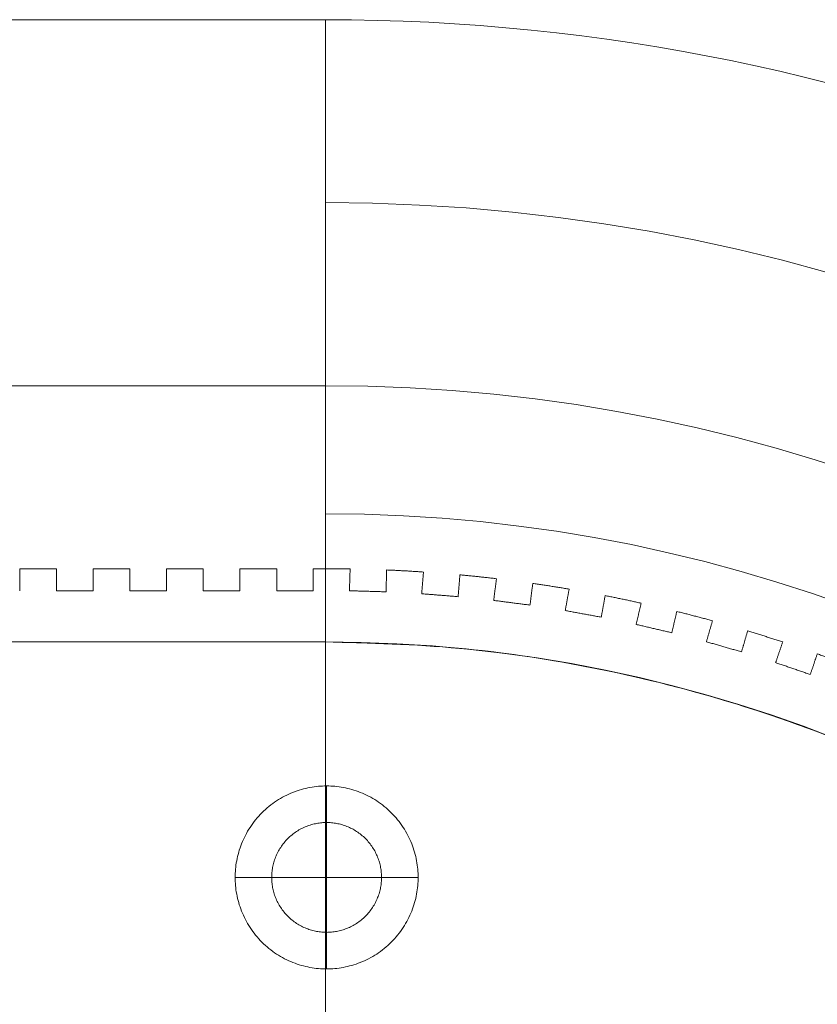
# Model space of a CAD drawing. Header units: millimetres. Extents: x -13921 to -12971, y -5231 to -4681.
# Tile 14 of 16: x -13288 to -13179, y -4816 to -4681. Entities that reach past the tile are written whole.
import ezdxf

# ---------------------------------------------------------------- set-up
doc = ezdxf.new("R2010")
doc.units = ezdxf.units.MM
doc.header["$MEASUREMENT"] = 0
doc.layers.add('Default', color=7, linetype='Continuous', lineweight=18, true_color=0x000000)

msp = doc.modelspace()

# ---------------------------------------------------------------- linework, layer by layer
at = {"layer": 'Default'}
for p, q in [((-13246.19, -4756.36, 23.11), (-13246.19, -4756.36, 398.12)), ((-13246.19, -4766.36, 23.11), (-13246.19, -4766.36, 398.12)), ((-13246.04, -4811.03, 13.17), (-13246.04, -4786.03, 13.17)), ((-13246.04, -4791.03, 7.17), (-13246.04, -4786.03, 7.17)), ((-13246.04, -4791.03, 6.17), (-13246.04, -4786.03, 6.17)), ((-13246.04, -4811.03, 0.17), (-13246.04, -4786.03, 0.17)), ((-13233.54, -4798.53, 13.17), (-13258.54, -4798.53, 13.17)), ((-13253.54, -4798.53, 7.17), (-13258.54, -4798.53, 7.17)), ((-13253.54, -4798.53, 6.17), (-13258.54, -4798.53, 6.17)), ((-13233.54, -4798.53, 0.17), (-13258.54, -4798.53, 0.17)), ((-13233.54, -4798.53, 7.17), (-13238.54, -4798.53, 7.17)), ((-13233.54, -4798.53, 6.17), (-13238.54, -4798.53, 6.17)), ((-13246.04, -4811.03, 7.17), (-13246.04, -4806.03, 7.17)), ((-13246.04, -4811.03, 6.17), (-13246.04, -4806.03, 6.17))]:
    msp.add_line(p, q, dxfattribs=at)
for centre, radius in [((-13246.21, -4956.36, 411.21), 274.99), ((-13246.21, -4956.36, 417.21), 274.99), ((-13246.21, -4956.36, 414.21), 274.99), ((-13246.21, -4956.36, 404.71), 250), ((-13246.21, -4956.36, 398.21), 225), ((-13246.21, -4956.36, 398.21), 207.5), ((-13246.21, -4956.36, 392.4), 190), ((-13246.21, -4956.36, 398.21), 190), ((-13246.21, -4956.36, 395.3), 190)]:
    msp.add_arc(centre, radius, 270, 90, dxfattribs=at)
for points in [[(-13246.21, -4681.37, 417.21), (-13446.21, -4681.37, 417.21), (-13646.21, -4681.37, 417.21)], [(-13246.21, -4681.37, 411.21), (-13446.21, -4681.37, 411.21), (-13646.21, -4681.37, 411.21)], [(-13246.21, -4681.37, 417.21), (-13246.21, -4818.86, 417.21), (-13246.21, -4956.36, 417.21)], [(-13246.21, -4681.37, 411.21), (-13246.21, -4681.37, 414.21), (-13246.21, -4681.37, 417.21)], [(-13246.21, -4731.36, 398.21), (-13246.21, -4706.36, 404.71), (-13246.21, -4681.37, 411.21)], [(-13246.21, -5231.35, 417.21), (-13246.21, -4956.36, 417.21), (-13246.21, -4681.37, 417.21)], [(-13246.21, -4681.37, 417.21), (-13246.21, -4681.37, 414.21), (-13246.21, -4681.37, 411.21)], [(-13246.21, -4681.37, 411.21), (-13246.21, -4706.36, 404.71), (-13246.21, -4731.36, 398.21)], [(-13246.21, -4731.36, 398.21), (-13446.21, -4731.36, 398.21), (-13646.21, -4731.36, 398.21)], [(-13246.21, -4766.36, 398.21), (-13246.21, -4748.86, 398.21), (-13246.21, -4731.36, 398.21)], [(-13246.21, -4731.36, 398.21), (-13246.21, -4748.86, 398.21), (-13246.21, -4766.36, 398.21)], [(-13282.95, -4756.36, 23.11), (-13285.47, -4756.36, 23.11), (-13287.98, -4756.36, 23.11)], [(-13282.95, -4756.36, 398.12), (-13285.47, -4756.36, 398.12), (-13287.98, -4756.36, 398.12)], [(-13287.98, -4756.36, 23.11), (-13287.98, -4757.86, 23.11), (-13287.98, -4759.36, 23.11)], [(-13287.98, -4756.36, 398.12), (-13287.98, -4757.86, 398.12), (-13287.98, -4759.36, 398.12)], [(-13287.98, -4756.36, 398.12), (-13287.98, -4756.36, 210.61), (-13287.98, -4756.36, 23.11)], [(-13287.98, -4756.36, 210.61), (-13285.47, -4756.36, 210.61), (-13282.95, -4756.36, 210.61)], [(-13282.95, -4759.36, 23.11), (-13282.95, -4757.86, 23.11), (-13282.95, -4756.36, 23.11)], [(-13282.95, -4759.36, 398.12), (-13282.95, -4757.86, 398.12), (-13282.95, -4756.36, 398.12)], [(-13282.95, -4756.36, 23.11), (-13282.95, -4756.36, 210.61), (-13282.95, -4756.36, 398.12)], [(-13282.95, -4756.36, 217.75), (-13282.95, -4757.86, 217.75), (-13282.95, -4759.36, 217.75)], [(-13282.95, -4756.86, 23.11), (-13282.95, -4756.86, 210.61), (-13282.95, -4756.86, 398.12)], [(-13272.92, -4756.36, 23.11), (-13275.44, -4756.36, 23.11), (-13277.95, -4756.36, 23.11)], [(-13272.92, -4756.36, 398.12), (-13275.44, -4756.36, 398.12), (-13277.95, -4756.36, 398.12)], [(-13277.95, -4756.36, 23.11), (-13277.95, -4757.86, 23.11), (-13277.95, -4759.36, 23.11)], [(-13277.95, -4756.36, 398.12), (-13277.95, -4757.86, 398.12), (-13277.95, -4759.36, 398.12)], [(-13277.95, -4756.36, 398.12), (-13277.95, -4756.36, 210.61), (-13277.95, -4756.36, 23.11)], [(-13277.95, -4756.36, 210.61), (-13275.44, -4756.36, 210.61), (-13272.92, -4756.36, 210.61)], [(-13277.95, -4759.36, 217.75), (-13277.95, -4757.86, 217.75), (-13277.95, -4756.36, 217.75)], [(-13277.95, -4756.86, 23.11), (-13277.95, -4756.86, 210.61), (-13277.95, -4756.86, 398.12)], [(-13272.92, -4759.36, 23.11), (-13272.92, -4757.86, 23.11), (-13272.92, -4756.36, 23.11)], [(-13272.92, -4759.36, 398.12), (-13272.92, -4757.86, 398.12), (-13272.92, -4756.36, 398.12)], [(-13272.92, -4756.36, 23.11), (-13272.92, -4756.36, 210.61), (-13272.92, -4756.36, 398.12)], [(-13272.92, -4756.36, 217.75), (-13272.92, -4757.86, 217.75), (-13272.92, -4759.36, 217.75)], [(-13272.92, -4756.86, 23.11), (-13272.92, -4756.86, 210.61), (-13272.92, -4756.86, 398.12)], [(-13262.89, -4756.36, 23.11), (-13265.41, -4756.36, 23.11), (-13267.92, -4756.36, 23.11)], [(-13262.89, -4756.36, 398.12), (-13265.41, -4756.36, 398.12), (-13267.92, -4756.36, 398.12)], [(-13267.92, -4756.36, 23.11), (-13267.92, -4757.86, 23.11), (-13267.92, -4759.36, 23.11)], [(-13267.92, -4756.36, 398.12), (-13267.92, -4757.86, 398.12), (-13267.92, -4759.36, 398.12)], [(-13267.92, -4756.36, 398.12), (-13267.92, -4756.36, 210.61), (-13267.92, -4756.36, 23.11)], [(-13267.92, -4756.36, 210.61), (-13265.41, -4756.36, 210.61), (-13262.89, -4756.36, 210.61)], [(-13267.92, -4759.36, 217.75), (-13267.92, -4757.86, 217.75), (-13267.92, -4756.36, 217.75)], [(-13267.92, -4756.86, 23.11), (-13267.92, -4756.86, 210.61), (-13267.92, -4756.86, 398.12)], [(-13262.89, -4759.36, 23.11), (-13262.89, -4757.86, 23.11), (-13262.89, -4756.36, 23.11)], [(-13262.89, -4759.36, 398.12), (-13262.89, -4757.86, 398.12), (-13262.89, -4756.36, 398.12)], [(-13262.89, -4756.36, 23.11), (-13262.89, -4756.36, 210.61), (-13262.89, -4756.36, 398.12)], [(-13262.89, -4756.36, 217.75), (-13262.89, -4757.86, 217.75), (-13262.89, -4759.36, 217.75)], [(-13262.89, -4756.86, 23.11), (-13262.89, -4756.86, 210.61), (-13262.89, -4756.86, 398.12)], [(-13252.86, -4756.36, 23.11), (-13255.38, -4756.36, 23.11), (-13257.89, -4756.36, 23.11)], [(-13252.86, -4756.36, 398.12), (-13255.38, -4756.36, 398.12), (-13257.89, -4756.36, 398.12)], [(-13257.89, -4756.36, 23.11), (-13257.89, -4757.86, 23.11), (-13257.89, -4759.36, 23.11)], [(-13257.89, -4756.36, 398.12), (-13257.89, -4757.86, 398.12), (-13257.89, -4759.36, 398.12)], [(-13257.89, -4756.36, 398.12), (-13257.89, -4756.36, 210.61), (-13257.89, -4756.36, 23.11)], [(-13257.89, -4756.36, 210.61), (-13255.38, -4756.36, 210.61), (-13252.86, -4756.36, 210.61)], [(-13257.89, -4759.36, 217.75), (-13257.89, -4757.86, 217.75), (-13257.89, -4756.36, 217.75)], [(-13257.89, -4756.86, 23.11), (-13257.89, -4756.86, 210.61), (-13257.89, -4756.86, 398.12)], [(-13252.86, -4759.36, 23.11), (-13252.86, -4757.86, 23.11), (-13252.86, -4756.36, 23.11)], [(-13252.86, -4756.36, 23.11), (-13252.86, -4756.36, 210.61), (-13252.86, -4756.36, 398.12)], [(-13252.86, -4759.36, 398.12), (-13252.86, -4757.86, 398.12), (-13252.86, -4756.36, 398.12)], [(-13252.86, -4756.36, 217.75), (-13252.86, -4757.86, 217.75), (-13252.86, -4759.36, 217.75)], [(-13252.86, -4756.86, 23.11), (-13252.86, -4756.86, 210.61), (-13252.86, -4756.86, 398.12)], [(-13246.19, -4756.36, 23.11), (-13247.03, -4756.36, 23.11), (-13247.86, -4756.36, 23.11)], [(-13246.19, -4756.36, 398.12), (-13247.03, -4756.36, 398.12), (-13247.86, -4756.36, 398.12)], [(-13247.86, -4756.36, 23.11), (-13247.86, -4757.86, 23.11), (-13247.86, -4759.36, 23.11)], [(-13247.86, -4756.36, 398.12), (-13247.86, -4756.36, 210.61), (-13247.86, -4756.36, 23.11)], [(-13247.86, -4756.36, 398.12), (-13247.86, -4757.86, 398.12), (-13247.86, -4759.36, 398.12)], [(-13247.86, -4756.36, 210.61), (-13247.03, -4756.36, 210.61), (-13246.19, -4756.36, 210.61)], [(-13247.86, -4759.36, 217.75), (-13247.86, -4757.86, 217.75), (-13247.86, -4756.36, 217.75)], [(-13247.86, -4756.86, 23.11), (-13247.86, -4756.86, 210.61), (-13247.86, -4756.86, 398.12)], [(-13242.92, -4759.37, 23.11), (-13242.88, -4757.88, 23.11), (-13242.83, -4756.39, 23.11)], [(-13242.92, -4759.37, 398.12), (-13242.88, -4757.88, 398.12), (-13242.83, -4756.39, 398.12)], [(-13242.83, -4756.39, 217.75), (-13242.88, -4757.88, 217.75), (-13242.92, -4759.37, 217.75)], [(-13242.85, -4756.87, 23.11), (-13242.85, -4756.87, 210.61), (-13242.85, -4756.87, 398.12)], [(-13242.83, -4756.39, 23.11), (-13242.83, -4756.39, 210.61), (-13242.83, -4756.39, 398.12)], [(-13237.84, -4756.53, 23.11), (-13237.88, -4758.02, 23.11), (-13237.92, -4759.52, 23.11)], [(-13237.84, -4756.53, 398.12), (-13237.88, -4758.02, 398.12), (-13237.92, -4759.52, 398.12)], [(-13237.92, -4759.52, 217.75), (-13237.88, -4758.02, 217.75), (-13237.84, -4756.53, 217.75)], [(-13237.85, -4757.02, 23.11), (-13237.85, -4757.02, 210.61), (-13237.85, -4757.02, 398.12)], [(-13237.84, -4756.53, 398.12), (-13237.84, -4756.53, 210.61), (-13237.84, -4756.53, 23.11)], [(-13233.05, -4759.78, 23.11), (-13232.93, -4758.29, 23.11), (-13232.81, -4756.81, 23.11)], [(-13233.05, -4759.78, 398.12), (-13232.93, -4758.29, 398.12), (-13232.81, -4756.81, 398.12)], [(-13232.81, -4756.81, 217.75), (-13232.93, -4758.29, 217.75), (-13233.05, -4759.78, 217.75)], [(-13232.81, -4756.81, 23.11), (-13232.81, -4756.81, 210.61), (-13232.81, -4756.81, 398.12)], [(-13232.85, -4757.29, 23.11), (-13232.85, -4757.29, 210.61), (-13232.85, -4757.29, 398.12)], [(-13227.83, -4757.2, 23.11), (-13227.95, -4758.69, 23.11), (-13228.07, -4760.18, 23.11)], [(-13227.83, -4757.2, 398.12), (-13227.95, -4758.69, 398.12), (-13228.07, -4760.18, 398.12)], [(-13228.07, -4760.18, 217.75), (-13227.95, -4758.69, 217.75), (-13227.83, -4757.2, 217.75)], [(-13227.87, -4757.69, 23.11), (-13227.87, -4757.69, 210.61), (-13227.87, -4757.69, 398.12)], [(-13227.83, -4757.2, 398.12), (-13227.83, -4757.2, 210.61), (-13227.83, -4757.2, 23.11)], [(-13223.21, -4760.69, 23.11), (-13223.02, -4759.21, 23.11), (-13222.83, -4757.73, 23.11)], [(-13223.21, -4760.69, 398.12), (-13223.02, -4759.21, 398.12), (-13222.83, -4757.73, 398.12)], [(-13222.83, -4757.73, 217.75), (-13223.02, -4759.21, 217.75), (-13223.21, -4760.69, 217.75)], [(-13222.89, -4758.21, 23.11), (-13222.89, -4758.21, 210.61), (-13222.89, -4758.21, 398.12)], [(-13222.83, -4757.73, 23.11), (-13222.83, -4757.73, 210.61), (-13222.83, -4757.73, 398.12)], [(-13217.87, -4758.37, 23.11), (-13218.06, -4759.85, 23.11), (-13218.25, -4761.33, 23.11)], [(-13217.87, -4758.37, 398.12), (-13218.06, -4759.85, 398.12), (-13218.25, -4761.33, 398.12)], [(-13218.25, -4761.33, 217.75), (-13218.06, -4759.85, 217.75), (-13217.87, -4758.37, 217.75)], [(-13217.87, -4758.37, 398.12), (-13217.87, -4758.37, 210.61), (-13217.87, -4758.37, 23.11)], [(-13277.95, -4759.36, 23.11), (-13280.45, -4759.36, 23.11), (-13282.95, -4759.36, 23.11)], [(-13277.95, -4759.36, 398.12), (-13280.45, -4759.36, 398.12), (-13282.95, -4759.36, 398.12)], [(-13282.95, -4759.36, 23.11), (-13282.95, -4759.36, 210.61), (-13282.95, -4759.36, 398.12)], [(-13282.95, -4759.36, 217.75), (-13280.45, -4759.36, 217.75), (-13277.95, -4759.36, 217.75)], [(-13280.45, -4759.36, 23.11), (-13280.45, -4759.36, 210.61), (-13280.45, -4759.36, 398.12)], [(-13277.95, -4759.36, 23.11), (-13277.95, -4759.36, 210.61), (-13277.95, -4759.36, 398.12)], [(-13267.92, -4759.36, 23.11), (-13270.42, -4759.36, 23.11), (-13272.92, -4759.36, 23.11)], [(-13267.92, -4759.36, 398.12), (-13270.42, -4759.36, 398.12), (-13272.92, -4759.36, 398.12)], [(-13272.92, -4759.36, 23.11), (-13272.92, -4759.36, 210.61), (-13272.92, -4759.36, 398.12)], [(-13272.92, -4759.36, 217.75), (-13270.42, -4759.36, 217.75), (-13267.92, -4759.36, 217.75)], [(-13270.42, -4759.36, 23.11), (-13270.42, -4759.36, 210.61), (-13270.42, -4759.36, 398.12)], [(-13267.92, -4759.36, 23.11), (-13267.92, -4759.36, 210.61), (-13267.92, -4759.36, 398.12)], [(-13257.89, -4759.36, 23.11), (-13260.39, -4759.36, 23.11), (-13262.89, -4759.36, 23.11)], [(-13257.89, -4759.36, 398.12), (-13260.39, -4759.36, 398.12), (-13262.89, -4759.36, 398.12)], [(-13262.89, -4759.36, 23.11), (-13262.89, -4759.36, 210.61), (-13262.89, -4759.36, 398.12)], [(-13262.89, -4759.36, 217.75), (-13260.39, -4759.36, 217.75), (-13257.89, -4759.36, 217.75)], [(-13260.39, -4759.36, 23.11), (-13260.39, -4759.36, 210.61), (-13260.39, -4759.36, 398.12)], [(-13257.89, -4759.36, 23.11), (-13257.89, -4759.36, 210.61), (-13257.89, -4759.36, 398.12)], [(-13247.86, -4759.36, 23.11), (-13250.36, -4759.36, 23.11), (-13252.86, -4759.36, 23.11)], [(-13247.86, -4759.36, 398.12), (-13250.36, -4759.36, 398.12), (-13252.86, -4759.36, 398.12)], [(-13252.86, -4759.36, 23.11), (-13252.86, -4759.36, 210.61), (-13252.86, -4759.36, 398.12)], [(-13252.86, -4759.36, 217.75), (-13250.36, -4759.36, 217.75), (-13247.86, -4759.36, 217.75)], [(-13250.36, -4759.36, 23.11), (-13250.36, -4759.36, 210.61), (-13250.36, -4759.36, 398.12)], [(-13247.86, -4759.36, 23.11), (-13247.86, -4759.36, 210.61), (-13247.86, -4759.36, 398.12)], [(-13237.92, -4759.52, 23.11), (-13240.42, -4759.44, 23.11), (-13242.92, -4759.37, 23.11)], [(-13237.92, -4759.52, 398.12), (-13240.42, -4759.44, 398.12), (-13242.92, -4759.37, 398.12)], [(-13242.92, -4759.37, 23.11), (-13242.92, -4759.37, 210.61), (-13242.92, -4759.37, 398.12)], [(-13242.92, -4759.37, 217.75), (-13240.42, -4759.44, 217.75), (-13237.92, -4759.52, 217.75)], [(-13240.42, -4759.44, 23.11), (-13240.42, -4759.44, 210.61), (-13240.42, -4759.44, 398.12)], [(-13237.92, -4759.52, 23.11), (-13237.92, -4759.52, 210.61), (-13237.92, -4759.52, 398.12)], [(-13217.93, -4758.85, 23.11), (-13217.93, -4758.85, 210.61), (-13217.93, -4758.85, 398.12)], [(-13213.43, -4762.08, 23.11), (-13213.17, -4760.62, 23.11), (-13212.9, -4759.15, 23.11)], [(-13213.43, -4762.08, 398.12), (-13213.17, -4760.62, 398.12), (-13212.9, -4759.15, 398.12)], [(-13212.9, -4759.15, 217.75), (-13213.17, -4760.62, 217.75), (-13213.43, -4762.08, 217.75)], [(-13212.99, -4759.62, 23.11), (-13212.99, -4759.62, 210.61), (-13212.99, -4759.62, 398.12)], [(-13212.9, -4759.15, 23.11), (-13212.9, -4759.15, 210.61), (-13212.9, -4759.15, 398.12)], [(-13228.07, -4760.18, 23.11), (-13230.56, -4759.98, 23.11), (-13233.05, -4759.78, 23.11)], [(-13228.07, -4760.18, 398.12), (-13230.56, -4759.98, 398.12), (-13233.05, -4759.78, 398.12)], [(-13233.05, -4759.78, 23.11), (-13233.05, -4759.78, 210.61), (-13233.05, -4759.78, 398.12)], [(-13233.05, -4759.78, 217.75), (-13230.56, -4759.98, 217.75), (-13228.07, -4760.18, 217.75)], [(-13230.56, -4759.98, 23.11), (-13230.56, -4759.98, 210.61), (-13230.56, -4759.98, 398.12)], [(-13228.07, -4760.18, 23.11), (-13228.07, -4760.18, 210.61), (-13228.07, -4760.18, 398.12)], [(-13218.25, -4761.33, 23.11), (-13220.73, -4761.01, 23.11), (-13223.21, -4760.69, 23.11)], [(-13218.25, -4761.33, 398.12), (-13220.73, -4761.01, 398.12), (-13223.21, -4760.69, 398.12)], [(-13223.21, -4760.69, 23.11), (-13223.21, -4760.69, 210.61), (-13223.21, -4760.69, 398.12)], [(-13223.21, -4760.69, 217.75), (-13220.73, -4761.01, 217.75), (-13218.25, -4761.33, 217.75)], [(-13220.73, -4761.01, 23.11), (-13220.73, -4761.01, 210.61), (-13220.73, -4761.01, 398.12)], [(-13207.98, -4760.04, 23.11), (-13208.25, -4761.51, 23.11), (-13208.51, -4762.98, 23.11)], [(-13207.98, -4760.04, 398.12), (-13208.25, -4761.51, 398.12), (-13208.51, -4762.98, 398.12)], [(-13208.51, -4762.98, 217.75), (-13208.25, -4761.51, 217.75), (-13207.98, -4760.04, 217.75)], [(-13208.07, -4760.52, 23.11), (-13208.07, -4760.52, 210.61), (-13208.07, -4760.52, 398.12)], [(-13207.98, -4760.04, 398.12), (-13207.98, -4760.04, 210.61), (-13207.98, -4760.04, 23.11)], [(-13203.74, -4763.97, 23.11), (-13203.4, -4762.52, 23.11), (-13203.06, -4761.07, 23.11)], [(-13203.74, -4763.97, 398.12), (-13203.4, -4762.52, 398.12), (-13203.06, -4761.07, 398.12)], [(-13203.06, -4761.07, 217.75), (-13203.4, -4762.52, 217.75), (-13203.74, -4763.97, 217.75)], [(-13203.06, -4761.07, 23.11), (-13203.06, -4761.07, 210.61), (-13203.06, -4761.07, 398.12)], [(-13218.25, -4761.33, 23.11), (-13218.25, -4761.33, 210.61), (-13218.25, -4761.33, 398.12)], [(-13208.51, -4762.98, 23.11), (-13210.97, -4762.53, 23.11), (-13213.43, -4762.08, 23.11)], [(-13208.51, -4762.98, 398.12), (-13210.97, -4762.53, 398.12), (-13213.43, -4762.08, 398.12)], [(-13213.43, -4762.08, 23.11), (-13213.43, -4762.08, 210.61), (-13213.43, -4762.08, 398.12)], [(-13213.43, -4762.08, 217.75), (-13210.97, -4762.53, 217.75), (-13208.51, -4762.98, 217.75)], [(-13203.17, -4761.54, 23.11), (-13203.17, -4761.54, 210.61), (-13203.17, -4761.54, 398.12)], [(-13198.19, -4762.2, 23.11), (-13198.53, -4763.66, 23.11), (-13198.87, -4765.11, 23.11)], [(-13198.19, -4762.2, 398.12), (-13198.53, -4763.66, 398.12), (-13198.87, -4765.11, 398.12)], [(-13198.87, -4765.11, 217.75), (-13198.53, -4763.66, 217.75), (-13198.19, -4762.2, 217.75)], [(-13198.19, -4762.2, 398.12), (-13198.19, -4762.2, 210.61), (-13198.19, -4762.2, 23.11)], [(-13210.97, -4762.53, 23.11), (-13210.97, -4762.53, 210.61), (-13210.97, -4762.53, 398.12)], [(-13208.51, -4762.98, 23.11), (-13208.51, -4762.98, 210.61), (-13208.51, -4762.98, 398.12)], [(-13198.3, -4762.68, 23.11), (-13198.3, -4762.68, 210.61), (-13198.3, -4762.68, 398.12)], [(-13194.14, -4766.34, 23.11), (-13193.73, -4764.91, 23.11), (-13193.32, -4763.47, 23.11)], [(-13194.14, -4766.34, 398.12), (-13193.73, -4764.91, 398.12), (-13193.32, -4763.47, 398.12)], [(-13193.32, -4763.47, 217.75), (-13193.73, -4764.91, 217.75), (-13194.14, -4766.34, 217.75)], [(-13193.32, -4763.47, 23.11), (-13193.32, -4763.47, 210.61), (-13193.32, -4763.47, 398.12)], [(-13198.87, -4765.11, 23.11), (-13201.3, -4764.54, 23.11), (-13203.74, -4763.97, 23.11)], [(-13198.87, -4765.11, 398.12), (-13201.3, -4764.54, 398.12), (-13203.74, -4763.97, 398.12)], [(-13203.74, -4763.97, 23.11), (-13203.74, -4763.97, 210.61), (-13203.74, -4763.97, 398.12)], [(-13203.74, -4763.97, 217.75), (-13201.3, -4764.54, 217.75), (-13198.87, -4765.11, 217.75)], [(-13201.3, -4764.54, 23.11), (-13201.3, -4764.54, 210.61), (-13201.3, -4764.54, 398.12)], [(-13198.87, -4765.11, 23.11), (-13198.87, -4765.11, 210.61), (-13198.87, -4765.11, 398.12)], [(-13193.45, -4763.94, 23.11), (-13193.45, -4763.94, 210.61), (-13193.45, -4763.94, 398.12)], [(-13188.51, -4764.86, 23.11), (-13188.93, -4766.29, 23.11), (-13189.34, -4767.72, 23.11)], [(-13188.51, -4764.86, 398.12), (-13188.93, -4766.29, 398.12), (-13189.34, -4767.72, 398.12)], [(-13189.34, -4767.72, 217.75), (-13188.93, -4766.29, 217.75), (-13188.51, -4764.86, 217.75)], [(-13188.51, -4764.86, 398.12), (-13188.51, -4764.86, 210.61), (-13188.51, -4764.86, 23.11)], [(-13246.21, -4766.35, 392.4), (-13446.21, -4766.35, 392.4), (-13646.21, -4766.35, 392.4)], [(-13246.21, -4766.36, 398.21), (-13446.21, -4766.36, 398.21), (-13646.21, -4766.36, 398.21)], [(-13246.19, -4766.36, 13.17), (-13446.19, -4766.36, 13.17), (-13646.19, -4766.36, 13.17)], [(-13246.19, -4766.36, 28.17), (-13446.19, -4766.36, 28.17), (-13646.19, -4766.36, 28.17)], [(-13246.21, -4956.36, 392.3), (-13246.21, -4861.36, 392.35), (-13246.21, -4766.35, 392.4)], [(-13246.21, -4766.35, 392.4), (-13246.21, -4766.36, 395.3), (-13246.21, -4766.36, 398.21)], [(-13246.21, -4766.36, 398.21), (-13246.21, -4766.36, 395.3), (-13246.21, -4766.35, 392.4)], [(-13246.21, -4766.35, 392.4), (-13246.21, -4956.35, 392.3), (-13246.21, -5146.35, 392.21)], [(-13246.19, -4766.36, 13.17), (-13246.19, -4766.36, 20.67), (-13246.19, -4766.36, 28.17)], [(-13189.34, -4767.72, 23.11), (-13191.74, -4767.03, 23.11), (-13194.14, -4766.34, 23.11)], [(-13189.34, -4767.72, 398.12), (-13191.74, -4767.03, 398.12), (-13194.14, -4766.34, 398.12)], [(-13194.14, -4766.34, 23.11), (-13194.14, -4766.34, 210.61), (-13194.14, -4766.34, 398.12)], [(-13194.14, -4766.34, 217.75), (-13191.74, -4767.03, 217.75), (-13189.34, -4767.72, 217.75)], [(-13188.65, -4765.32, 23.11), (-13188.65, -4765.32, 210.61), (-13188.65, -4765.32, 398.12)], [(-13184.68, -4769.19, 23.11), (-13184.2, -4767.78, 23.11), (-13183.72, -4766.37, 23.11)], [(-13184.68, -4769.19, 398.12), (-13184.2, -4767.78, 398.12), (-13183.72, -4766.37, 398.12)], [(-13183.72, -4766.37, 217.75), (-13184.2, -4767.78, 217.75), (-13184.68, -4769.19, 217.75)], [(-13183.72, -4766.37, 23.11), (-13183.72, -4766.37, 210.61), (-13183.72, -4766.37, 398.12)], [(-13191.74, -4767.03, 23.11), (-13191.74, -4767.03, 210.61), (-13191.74, -4767.03, 398.12)], [(-13189.34, -4767.72, 23.11), (-13189.34, -4767.72, 210.61), (-13189.34, -4767.72, 398.12)], [(-13183.87, -4766.82, 23.11), (-13183.87, -4766.82, 210.61), (-13183.87, -4766.82, 398.12)], [(-13178.99, -4767.99, 23.11), (-13179.47, -4769.4, 23.11), (-13179.95, -4770.81, 23.11)], [(-13178.99, -4767.99, 398.12), (-13179.47, -4769.4, 398.12), (-13179.95, -4770.81, 398.12)], [(-13179.95, -4770.81, 217.75), (-13179.47, -4769.4, 217.75), (-13178.99, -4767.99, 217.75)], [(-13179.14, -4768.45, 23.11), (-13179.14, -4768.45, 210.61), (-13179.14, -4768.45, 398.12)], [(-13178.99, -4767.99, 398.12), (-13178.99, -4767.99, 210.61), (-13178.99, -4767.99, 23.11)], [(-13179.95, -4770.81, 23.11), (-13182.32, -4770, 23.11), (-13184.68, -4769.19, 23.11)], [(-13179.95, -4770.81, 398.12), (-13182.32, -4770, 398.12), (-13184.68, -4769.19, 398.12)], [(-13184.68, -4769.19, 23.11), (-13184.68, -4769.19, 210.61), (-13184.68, -4769.19, 398.12)], [(-13184.68, -4769.19, 217.75), (-13182.32, -4770, 217.75), (-13179.95, -4770.81, 217.75)], [(-13182.32, -4770, 23.11), (-13182.32, -4770, 210.61), (-13182.32, -4770, 398.12)], [(-13179.95, -4770.81, 23.11), (-13179.95, -4770.81, 210.61), (-13179.95, -4770.81, 398.12)], [(-13246.04, -4786.03, 13.17), (-13246.04, -4786.03, 10.17), (-13246.04, -4786.03, 7.17)], [(-13246.04, -4786.03, 6.17), (-13246.04, -4786.03, 3.17), (-13246.04, -4786.03, 0.17)], [(-13246.04, -4791.03, 6.17), (-13246.04, -4791.03, 6.67), (-13246.04, -4791.03, 7.17)], [(-13258.54, -4798.53, 13.17), (-13258.54, -4798.53, 10.17), (-13258.54, -4798.53, 7.17)], [(-13258.54, -4798.53, 6.17), (-13258.54, -4798.53, 3.17), (-13258.54, -4798.53, 0.17)], [(-13253.54, -4798.53, 6.17), (-13253.54, -4798.53, 6.67), (-13253.54, -4798.53, 7.17)], [(-13238.54, -4798.53, 6.17), (-13238.54, -4798.53, 6.67), (-13238.54, -4798.53, 7.17)], [(-13233.54, -4798.53, 13.17), (-13233.54, -4798.53, 10.17), (-13233.54, -4798.53, 7.17)], [(-13233.54, -4798.53, 6.17), (-13233.54, -4798.53, 3.17), (-13233.54, -4798.53, 0.17)], [(-13246.04, -4806.03, 6.17), (-13246.04, -4806.03, 6.67), (-13246.04, -4806.03, 7.17)], [(-13246.04, -4811.03, 13.17), (-13246.04, -4811.03, 10.17), (-13246.04, -4811.03, 7.17)], [(-13246.04, -4811.03, 6.17), (-13246.04, -4811.03, 3.17), (-13246.04, -4811.03, 0.17)]]:
    msp.add_open_spline(points, degree=2, dxfattribs=at)
for points, weights in [([(-13242.83, -4756.39, 23.11), (-13244.51, -4756.36, 23.11), (-13246.19, -4756.36, 23.11)], [0.993150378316, 0.996534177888, 1]), ([(-13242.83, -4756.39, 398.12), (-13244.51, -4756.36, 398.12), (-13246.19, -4756.36, 398.12)], [0.993150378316, 0.996534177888, 1]), ([(-13246.19, -4756.36, 210.61), (-13244.51, -4756.36, 210.61), (-13242.83, -4756.39, 210.61)], [1, 0.996534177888, 0.993150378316]), ([(-13232.81, -4756.81, 23.11), (-13235.32, -4756.64, 23.11), (-13237.84, -4756.53, 23.11)], [0.973918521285, 0.978539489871, 0.983337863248]), ([(-13232.81, -4756.81, 398.12), (-13235.32, -4756.64, 398.12), (-13237.84, -4756.53, 398.12)], [0.973918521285, 0.978539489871, 0.983337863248]), ([(-13237.84, -4756.53, 210.61), (-13235.32, -4756.64, 210.61), (-13232.81, -4756.81, 210.61)], [0.983337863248, 0.978539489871, 0.973918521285]), ([(-13222.83, -4757.73, 23.11), (-13225.33, -4757.43, 23.11), (-13227.83, -4757.2, 23.11)], [0.956430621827, 0.960624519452, 0.964989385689]), ([(-13222.83, -4757.73, 398.12), (-13225.33, -4757.43, 398.12), (-13227.83, -4757.2, 398.12)], [0.956430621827, 0.960624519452, 0.964989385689]), ([(-13227.83, -4757.2, 210.61), (-13225.33, -4757.43, 210.61), (-13222.83, -4757.73, 210.61)], [0.964989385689, 0.960624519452, 0.956430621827]), ([(-13212.9, -4759.15, 23.11), (-13215.38, -4758.73, 23.11), (-13217.87, -4758.37, 23.11)], [0.940581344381, 0.944373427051, 0.948330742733]), ([(-13212.9, -4759.15, 398.12), (-13215.38, -4758.73, 398.12), (-13217.87, -4758.37, 398.12)], [0.940581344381, 0.944373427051, 0.948330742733]), ([(-13217.87, -4758.37, 210.61), (-13215.38, -4758.73, 210.61), (-13212.9, -4759.15, 210.61)], [0.948330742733, 0.944373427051, 0.940581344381]), ([(-13203.06, -4761.07, 23.11), (-13205.51, -4760.52, 23.11), (-13207.98, -4760.04, 23.11)], [0.926277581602, 0.929690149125, 0.933262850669]), ([(-13203.06, -4761.07, 398.12), (-13205.51, -4760.52, 398.12), (-13207.98, -4760.04, 398.12)], [0.926277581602, 0.929690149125, 0.933262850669]), ([(-13207.98, -4760.04, 210.61), (-13205.51, -4760.52, 210.61), (-13203.06, -4761.07, 210.61)], [0.933262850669, 0.929690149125, 0.926277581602]), ([(-13193.32, -4763.47, 23.11), (-13195.75, -4762.81, 23.11), (-13198.19, -4762.2, 23.11)], [0.913437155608, 0.916489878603, 0.9196982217]), ([(-13193.32, -4763.47, 398.12), (-13195.75, -4762.81, 398.12), (-13198.19, -4762.2, 398.12)], [0.913437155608, 0.916489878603, 0.9196982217]), ([(-13198.19, -4762.2, 210.61), (-13195.75, -4762.81, 210.61), (-13193.32, -4763.47, 210.61)], [0.9196982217, 0.916489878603, 0.913437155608]), ([(-13183.72, -4766.37, 23.11), (-13186.11, -4765.58, 23.11), (-13188.51, -4764.86, 23.11)], [0.901987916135, 0.904698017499, 0.907559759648]), ([(-13183.72, -4766.37, 398.12), (-13186.11, -4765.58, 398.12), (-13188.51, -4764.86, 398.12)], [0.901987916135, 0.904698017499, 0.907559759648]), ([(-13188.51, -4764.86, 210.61), (-13186.11, -4765.58, 210.61), (-13183.72, -4766.37, 210.61)], [0.907559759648, 0.904698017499, 0.901987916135]), ([(-13174.27, -4769.74, 398.12), (-13176.62, -4768.83, 398.12), (-13178.99, -4767.99, 398.12)], [0.891866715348, 0.894249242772, 0.896779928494])]:
    msp.add_rational_spline(points, weights, degree=2, dxfattribs=at)
for points, weights, knots in [([(-13246.19, -4766.36, 23.11), (-13056.19, -4766.36, 23.11), (-13056.19, -4956.36, 23.11), (-13056.19, -5146.36, 23.11), (-13246.19, -5146.36, 23.11), (-13446.19, -5146.36, 23.11), (-13646.19, -5146.36, 23.11), (-13836.19, -5146.36, 23.11), (-13836.19, -4956.36, 23.11), (-13836.19, -4766.36, 23.11), (-13646.19, -4766.36, 23.11), (-13446.19, -4766.36, 23.11), (-13246.19, -4766.36, 23.11)], [1, 0.707106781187, 1, 0.707106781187, 1, 1, 1, 0.707106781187, 1, 0.707106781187, 1, 1, 1], [-2056.637061, -2056.637061, -2056.637061, -1742.477796, -1742.477796, -1428.318531, -1428.318531, -1028.318531, -1028.318531, -714.159265, -714.159265, -400, -400, 0, 0, 0]), ([(-13246.19, -4766.36, 398.12), (-13056.19, -4766.36, 398.12), (-13056.19, -4956.36, 398.12), (-13056.19, -5146.36, 398.12), (-13246.19, -5146.36, 398.12), (-13446.19, -5146.36, 398.12), (-13646.19, -5146.36, 398.12), (-13836.19, -5146.36, 398.12), (-13836.19, -4956.36, 398.12), (-13836.19, -4766.36, 398.12), (-13646.19, -4766.36, 398.12), (-13446.19, -4766.36, 398.12), (-13246.19, -4766.36, 398.12)], [1, 0.707106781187, 1, 0.707106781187, 1, 1, 1, 0.707106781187, 1, 0.707106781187, 1, 1, 1], [-2056.637061, -2056.637061, -2056.637061, -1742.477796, -1742.477796, -1428.318531, -1428.318531, -1028.318531, -1028.318531, -714.159265, -714.159265, -400, -400, 0, 0, 0]), ([(-13246.19, -4766.36, 210.61), (-13446.19, -4766.36, 210.61), (-13646.19, -4766.36, 210.61), (-13836.19, -4766.36, 210.61), (-13836.19, -4956.36, 210.61), (-13836.19, -5146.36, 210.61), (-13646.19, -5146.36, 210.61), (-13446.19, -5146.36, 210.61), (-13246.19, -5146.36, 210.61), (-13056.19, -5146.36, 210.61), (-13056.19, -4956.36, 210.61), (-13056.19, -4766.36, 210.61), (-13246.19, -4766.36, 210.61)], [1, 1, 1, 0.707106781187, 1, 0.707106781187, 1, 1, 1, 0.707106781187, 1, 0.707106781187, 1], [0, 0, 0, 400, 400, 714.159265, 714.159265, 1028.318531, 1028.318531, 1428.318531, 1428.318531, 1742.477796, 1742.477796, 2056.637061, 2056.637061, 2056.637061]), ([(-13246.19, -5146.36, 13.17), (-13056.19, -5146.36, 13.17), (-13056.19, -4956.36, 13.17), (-13056.19, -4766.36, 13.17), (-13246.19, -4766.36, 13.17)], [1, 0.707106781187, 1, 0.707106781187, 1], [1428.318531, 1428.318531, 1428.318531, 1742.477796, 1742.477796, 2056.637061, 2056.637061, 2056.637061]), ([(-13246.19, -5146.36, 28.17), (-13056.19, -5146.36, 28.17), (-13056.19, -4956.36, 28.17), (-13056.19, -4766.36, 28.17), (-13246.19, -4766.36, 28.17)], [1, 0.707106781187, 1, 0.707106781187, 1], [1428.318531, 1428.318531, 1428.318531, 1742.477796, 1742.477796, 2056.637061, 2056.637061, 2056.637061]), ([(-13246.04, -4786.03, 13.17), (-13258.54, -4786.03, 13.17), (-13258.54, -4798.53, 13.17), (-13258.54, -4811.03, 13.17), (-13246.04, -4811.03, 13.17), (-13233.54, -4811.03, 13.17), (-13233.54, -4798.53, 13.17), (-13233.54, -4786.03, 13.17), (-13246.04, -4786.03, 13.17)], [1, 0.707106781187, 1, 0.707106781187, 1, 0.707106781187, 1, 0.707106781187, 1], [0, 0, 0, 19.634954, 19.634954, 39.269908, 39.269908, 58.904862, 58.904862, 78.539816, 78.539816, 78.539816]), ([(-13246.04, -4786.03, 7.17), (-13258.54, -4786.03, 7.17), (-13258.54, -4798.53, 7.17), (-13258.54, -4811.03, 7.17), (-13246.04, -4811.03, 7.17), (-13233.54, -4811.03, 7.17), (-13233.54, -4798.53, 7.17), (-13233.54, -4786.03, 7.17), (-13246.04, -4786.03, 7.17)], [1, 0.707106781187, 1, 0.707106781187, 1, 0.707106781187, 1, 0.707106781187, 1], [0, 0, 0, 19.634954, 19.634954, 39.269908, 39.269908, 58.904862, 58.904862, 78.539816, 78.539816, 78.539816]), ([(-13246.04, -4786.03, 6.17), (-13258.54, -4786.03, 6.17), (-13258.54, -4798.53, 6.17), (-13258.54, -4811.03, 6.17), (-13246.04, -4811.03, 6.17), (-13233.54, -4811.03, 6.17), (-13233.54, -4798.53, 6.17), (-13233.54, -4786.03, 6.17), (-13246.04, -4786.03, 6.17)], [1, 0.707106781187, 1, 0.707106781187, 1, 0.707106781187, 1, 0.707106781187, 1], [0, 0, 0, 19.634954, 19.634954, 39.269908, 39.269908, 58.904862, 58.904862, 78.539816, 78.539816, 78.539816]), ([(-13246.04, -4786.03, 0.17), (-13258.54, -4786.03, 0.17), (-13258.54, -4798.53, 0.17), (-13258.54, -4811.03, 0.17), (-13246.04, -4811.03, 0.17), (-13233.54, -4811.03, 0.17), (-13233.54, -4798.53, 0.17), (-13233.54, -4786.03, 0.17), (-13246.04, -4786.03, 0.17)], [1, 0.707106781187, 1, 0.707106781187, 1, 0.707106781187, 1, 0.707106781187, 1], [0, 0, 0, 19.634954, 19.634954, 39.269908, 39.269908, 58.904862, 58.904862, 78.539816, 78.539816, 78.539816]), ([(-13246.04, -4786.03, 10.17), (-13258.54, -4786.03, 10.17), (-13258.54, -4798.53, 10.17), (-13258.54, -4811.03, 10.17), (-13246.04, -4811.03, 10.17), (-13233.54, -4811.03, 10.17), (-13233.54, -4798.53, 10.17), (-13233.54, -4786.03, 10.17), (-13246.04, -4786.03, 10.17)], [1, 0.707106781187, 1, 0.707106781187, 1, 0.707106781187, 1, 0.707106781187, 1], [0, 0, 0, 19.634954, 19.634954, 39.269908, 39.269908, 58.904862, 58.904862, 78.539816, 78.539816, 78.539816]), ([(-13246.04, -4786.03, 3.17), (-13258.54, -4786.03, 3.17), (-13258.54, -4798.53, 3.17), (-13258.54, -4811.03, 3.17), (-13246.04, -4811.03, 3.17), (-13233.54, -4811.03, 3.17), (-13233.54, -4798.53, 3.17), (-13233.54, -4786.03, 3.17), (-13246.04, -4786.03, 3.17)], [1, 0.707106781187, 1, 0.707106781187, 1, 0.707106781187, 1, 0.707106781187, 1], [0, 0, 0, 19.634954, 19.634954, 39.269908, 39.269908, 58.904862, 58.904862, 78.539816, 78.539816, 78.539816]), ([(-13246.04, -4791.03, 6.17), (-13238.54, -4791.03, 6.17), (-13238.54, -4798.53, 6.17), (-13238.54, -4806.03, 6.17), (-13246.04, -4806.03, 6.17), (-13253.54, -4806.03, 6.17), (-13253.54, -4798.53, 6.17), (-13253.54, -4791.03, 6.17), (-13246.04, -4791.03, 6.17)], [1, 0.707106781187, 1, 0.707106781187, 1, 0.707106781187, 1, 0.707106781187, 1], [0, 0, 0, 11.780972, 11.780972, 23.561945, 23.561945, 35.342917, 35.342917, 47.12389, 47.12389, 47.12389]), ([(-13246.04, -4791.03, 7.17), (-13238.54, -4791.03, 7.17), (-13238.54, -4798.53, 7.17), (-13238.54, -4806.03, 7.17), (-13246.04, -4806.03, 7.17), (-13253.54, -4806.03, 7.17), (-13253.54, -4798.53, 7.17), (-13253.54, -4791.03, 7.17), (-13246.04, -4791.03, 7.17)], [1, 0.707106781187, 1, 0.707106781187, 1, 0.707106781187, 1, 0.707106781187, 1], [0, 0, 0, 11.780972, 11.780972, 23.561945, 23.561945, 35.342917, 35.342917, 47.12389, 47.12389, 47.12389]), ([(-13246.04, -4791.03, 6.67), (-13238.54, -4791.03, 6.67), (-13238.54, -4798.53, 6.67), (-13238.54, -4806.03, 6.67), (-13246.04, -4806.03, 6.67), (-13253.54, -4806.03, 6.67), (-13253.54, -4798.53, 6.67), (-13253.54, -4791.03, 6.67), (-13246.04, -4791.03, 6.67)], [1, 0.707106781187, 1, 0.707106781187, 1, 0.707106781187, 1, 0.707106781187, 1], [0, 0, 0, 11.780972, 11.780972, 23.561945, 23.561945, 35.342917, 35.342917, 47.12389, 47.12389, 47.12389])]:
    msp.add_rational_spline(points, weights, degree=2, knots=knots, dxfattribs=at)

doc.saveas('drawing.dxf')
